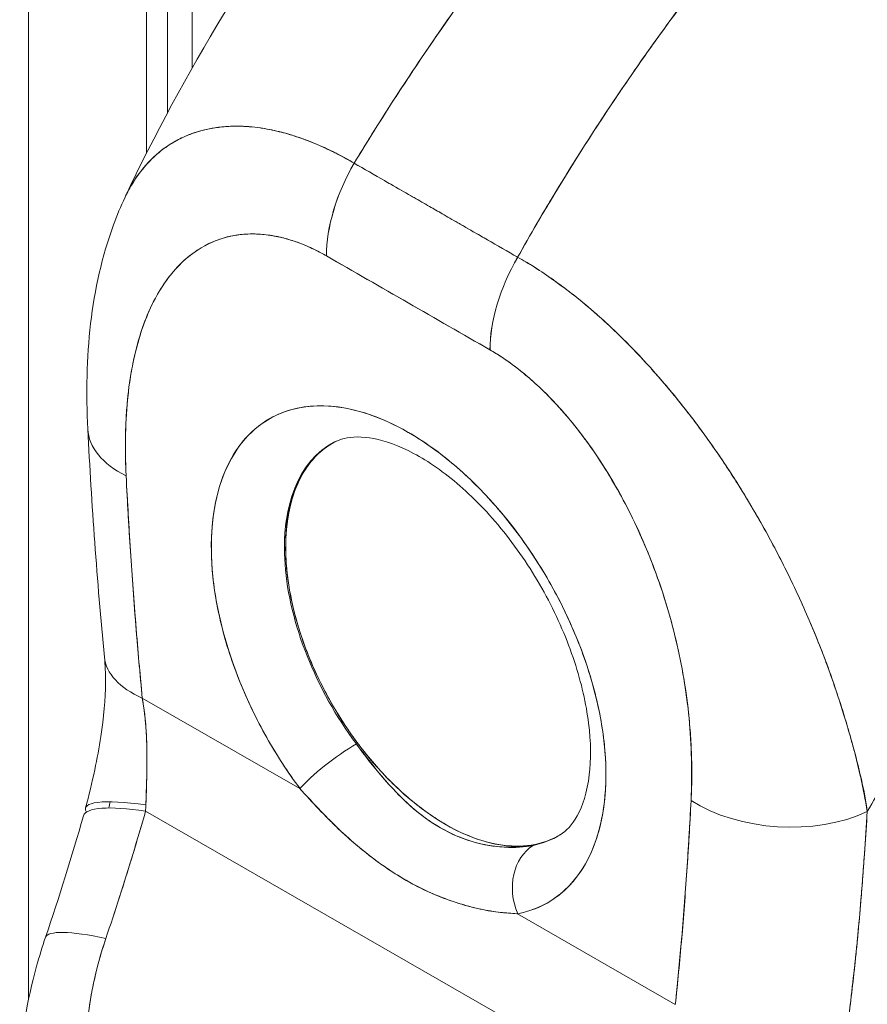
# Model space of a CAD drawing. Header units: inches. Extents: x 14 to 326, y 10 to 205.
# Tile 89 of 107: x 308.68 to 309.7, y 97.77 to 98.95. Entities that reach past the tile are written whole.
import ezdxf

# ---------------------------------------------------------------- set-up
doc = ezdxf.new("R2010")
doc.units = ezdxf.units.IN
doc.header["$LTSCALE"] = 20
doc.header["$MEASUREMENT"] = 0
doc.layers.add('Visible (ANSI)', color=7, linetype='Continuous', lineweight=5)
doc.layers.add('Visible Narrow (ANSI)', color=7, linetype='Continuous', lineweight=5)

msp = doc.modelspace()

# ---------------------------------------------------------------- linework, layer by layer
at = {"layer": 'Visible (ANSI)'}
for p, q in [((308.8605, 115.745), (308.8605, 98.8395)), ((309.084, 98.7787), (309.2799, 98.6662)), ((309.2467, 98.5552), (309.0509, 98.6677)), ((309.302, 98.653), (309.302, 98.653)), ((309.0584, 98.4437), (309.0569, 98.4428)), ((309.0004, 98.318), (309.0019, 98.3188)), ((309.0019, 98.3187), (309.0005, 98.3179)), ((308.8302, 98.1382), (309.0191, 98.0297)), ((309.0191, 98.0297), (308.8302, 98.1382)), ((309.6945, 98.0258), (309.6945, 98.0278)), ((309.6945, 98.0278), (309.6945, 98.0258)), ((308.8342, 98.0027), (309.3957, 97.6801)), ((309.3957, 97.6801), (308.8342, 98.0027)), ((309.2799, 97.8799), (309.4688, 97.7713)), ((309.4688, 97.7713), (309.2799, 97.8799))]:
    msp.add_line(p, q, dxfattribs=at)
for centre, major_axis, ratio, start_param, end_param in [((309.1622, 98.7319), (-0.0785, -0.1365), 0.578742, 4.701637, 5.495287), ((309.1622, 98.7319), (0.0784, 0.1365), 0.578826, 1.560152, 2.353879), ((309.1933, 98.7434), (0.0472, 0.0001), 0.575125, 4.703675, 4.70655), ((309.1933, 98.7173), (-0.0472, -0.0001), 0.575125, 2.321449, 2.322214), ((309.1933, 98.7173), (0.0472, 0.0001), 0.575125, 5.463044, 5.463809), ((309.3072, -45.3214), (-87.8013, 152.4694), 0.578093, 5.500207, 5.501782), ((309.3581, 98.6194), (-0.0784, -0.1365), 0.578826, 4.701744, 5.495472), ((309.3581, 98.6194), (0.0784, 0.1366), 0.57891, 1.559897, 2.353547), ((309.3492, 98.6538), (-0.0472, -0.0001), 0.575125, 0.026464, 0.029562), ((309.3492, 98.6277), (-0.0472, 0), 0.57512, 5.570595, 5.571477), ((309.3492, 98.6277), (0.0472, 0.0001), 0.575125, 2.428988, 2.429869), ((309.3604, 98.6213), (-0.0314, 0.0546), 0.578141, 0.848532, 0.849078), ((309.1493, 98.1829), (-0.1668, 0.2897), 0.578093, 2.94376, 8.058229), ((308.9221, 98.4684), (-0.1573, -0.0081), 0.539473, 6.283182, 7.039945), ((308.9221, 98.4684), (-0.1573, -0.0081), 0.539473, 6.283182, 7.039945), ((309.1923, 98.2077), (-0.1354, 0.2352), 0.578093, 6.259758, 8.058229), ((309.1923, 98.2077), (-0.1354, 0.2351), 0.578093, 6.242201, 7.071791), ((309.1938, 98.2085), (-0.1354, 0.2351), 0.578093, 0.005414, 0.788605), ((309.1938, 98.2085), (-0.1354, 0.2351), 0.578093, 6.27647, 6.283185), ((309.1938, 98.2085), (0.1355, -0.2352), 0.578093, 3.930631, 6.24962), ((308.9415, 98.2023), (-0.1567, -0.0152), 0.503547, 6.283183, 7.0162), ((308.9415, 98.2023), (-0.1567, -0.0152), 0.503547, 0.000005, 0.733017), ((309.0636, 98.0553), (0.0505, 0.0377), 0.165502, 0.977516, 2.515264), ((309.0636, 98.0553), (-0.0505, -0.0377), 0.165504, 4.119109, 5.656853), ((309.6657, 98.0662), (-0.0472, -0.0001), 0.57514, 2.13067, 2.139465), ((309.6657, 98.0662), (0.0472, 0.0001), 0.575124, 5.272246, 5.281041), ((308.9146, 97.9666), (-0.1524, 0.0398), 0.167585, 5.309311, 6.452927), ((308.911, 97.9535), (-0.1513, 0.0437), 0.198441, 5.301082, 6.283181), ((308.6983, 98.0667), (0.046, -0.2157), 0.594543, 1.145762, 1.181475), ((309.599, 98.0796), (-0.1573, 0.0082), 0.608717, 0.816333, 2.289763), ((309.599, 98.0796), (0.1573, -0.0082), 0.608717, 3.957926, 5.431355), ((309.1923, 98.2077), (0.1354, -0.2352), 0.578093, 6.085352, 6.306612), ((309.3245, 97.9055), (-0.0118, 0.0619), 0.800055, 0.303667, 1.841412), ((309.3245, 97.9055), (-0.0118, 0.0619), 0.800055, 0.303667, 1.841412), ((309.5049, 97.817), (-0.0342, 0.0547), 0.55297, 6.054219, 6.054232), ((308.8633, 97.801), (-0.1491, 0.0505), 0.16876, 5.309456, 6.283192), ((308.8633, 97.801), (-0.1491, 0.0505), 0.16876, 5.309456, 6.283192), ((309.4552, 97.7859), (0.0256, -0.0409), 0.55296, 1.762772, 1.762851), ((309.4493, 97.7822), (-0.0206, 0.0329), 0.552959, 4.549655, 4.549774)]:
    msp.add_ellipse(centre, major_axis=major_axis, ratio=ratio, start_param=start_param, end_param=end_param, dxfattribs=at)
for points, knots in [([(309.6404, 99.4569), (309.5956, 99.416), (309.5529, 99.3744), (309.5122, 99.3324), (309.4715, 99.2905), (309.4328, 99.2484), (309.3962, 99.2063), (309.3596, 99.1642), (309.3251, 99.1221), (309.2925, 99.0805), (309.2599, 99.0388), (309.2293, 98.9976), (309.2006, 98.9569), (309.1719, 98.9163), (309.1452, 98.8762), (309.1202, 98.837), (309.1077, 98.8174), (309.0956, 98.7979), (309.084, 98.7787)], [0, 0, 0, 0, 0.181782, 0.181782, 0.181782, 0.363564, 0.363564, 0.363564, 0.545346, 0.545346, 0.545346, 0.727128, 0.727128, 0.727128, 0.90891, 0.90891, 0.90891, 1, 1, 1, 1]), ([(309.084, 98.7787), (309.0999, 98.805), (309.1166, 98.8317), (309.1342, 98.8588), (309.1518, 98.886), (309.1703, 98.9135), (309.1897, 98.9414), (309.2091, 98.9692), (309.2294, 98.9974), (309.2507, 99.0258), (309.2719, 99.0542), (309.294, 99.0828), (309.3171, 99.1116), (309.3402, 99.1403), (309.3643, 99.1693), (309.3893, 99.1982), (309.4143, 99.2272), (309.4402, 99.2562), (309.4672, 99.2851), (309.4941, 99.314), (309.522, 99.3429), (309.5509, 99.3716), (309.5797, 99.4003), (309.6096, 99.4288), (309.6404, 99.4569)], [0, 0, 0, 0, 0.12462, 0.12462, 0.12462, 0.249674, 0.249674, 0.249674, 0.374729, 0.374729, 0.374729, 0.499784, 0.499784, 0.499784, 0.624839, 0.624839, 0.624839, 0.749894, 0.749894, 0.749894, 0.874949, 0.874949, 0.874949, 1, 1, 1, 1]), ([(308.8095, 98.738), (308.88, 98.8879), (308.9685, 99.031), (309.1451, 99.2665), (309.2313, 99.3648), (309.3215, 99.4542)], [0, 0, 0, 0, 1.578239, 1.578239, 2.854351, 2.854351, 2.854351, 2.854351]), ([(309.8193, 99.3542), (309.7891, 99.3257), (309.7598, 99.2968), (309.7315, 99.2678), (309.7033, 99.2388), (309.676, 99.2096), (309.6497, 99.1803), (309.6234, 99.151), (309.5981, 99.1216), (309.5737, 99.0923), (309.5494, 99.0629), (309.526, 99.0336), (309.5036, 99.0044), (309.4813, 98.9753), (309.4598, 98.9462), (309.4393, 98.9174), (309.4189, 98.8886), (309.3993, 98.86), (309.3807, 98.8317), (309.3621, 98.8034), (309.3444, 98.7754), (309.3275, 98.7477), (309.3108, 98.7202), (309.2949, 98.693), (309.2799, 98.6662)], [0, 0, 0, 0, 0.125051, 0.125051, 0.125051, 0.250106, 0.250106, 0.250106, 0.375161, 0.375161, 0.375161, 0.500216, 0.500216, 0.500216, 0.625271, 0.625271, 0.625271, 0.750326, 0.750326, 0.750326, 0.87538, 0.87538, 0.87538, 1, 1, 1, 1]), ([(309.2799, 98.6662), (309.2909, 98.6858), (309.3023, 98.7056), (309.3142, 98.7256), (309.338, 98.7655), (309.3636, 98.8062), (309.3912, 98.8475), (309.4187, 98.8888), (309.4482, 98.9307), (309.4798, 98.9729), (309.5113, 99.0152), (309.5449, 99.0578), (309.5805, 99.1004), (309.6162, 99.1431), (309.6539, 99.1858), (309.6937, 99.2282), (309.7335, 99.2706), (309.7753, 99.3127), (309.8193, 99.3542)], [0, 0, 0, 0, 0.09109, 0.09109, 0.09109, 0.272872, 0.272872, 0.272872, 0.454654, 0.454654, 0.454654, 0.636436, 0.636436, 0.636436, 0.818218, 0.818218, 0.818218, 1, 1, 1, 1]), ([(309.084, 98.7787), (309.0771, 98.7829), (309.0692, 98.7873), (309.0609, 98.7914), (309.0541, 98.7948), (309.0469, 98.7981), (309.0397, 98.8012), (309.0375, 98.8021), (309.0353, 98.803), (309.0331, 98.8039), (309.0228, 98.808), (309.0124, 98.8116), (309.0018, 98.8146), (308.9984, 98.8155), (308.9949, 98.8164), (308.9914, 98.8172), (308.9838, 98.819), (308.9761, 98.8205), (308.9683, 98.8215), (308.9591, 98.8227), (308.9499, 98.8233), (308.9406, 98.8231), (308.9384, 98.8231), (308.9362, 98.823), (308.934, 98.8229), (308.9227, 98.8223), (308.9114, 98.8206), (308.9005, 98.8177), (308.897, 98.8167), (308.8935, 98.8156), (308.89, 98.8143), (308.8829, 98.8118), (308.876, 98.8087), (308.8694, 98.8049), (308.8656, 98.8028), (308.8618, 98.8004), (308.8582, 98.7978), (308.8538, 98.7948), (308.8497, 98.7914), (308.8457, 98.7878), (308.8445, 98.7867), (308.8433, 98.7856), (308.8421, 98.7844), (308.8338, 98.7764), (308.8263, 98.7671), (308.8196, 98.7566), (308.8169, 98.7522), (308.8143, 98.7476), (308.8118, 98.7428), (308.811, 98.7412), (308.8102, 98.7396), (308.8095, 98.738)], [0, 0, 0, 0, 0.060624, 0.060624, 0.060624, 0.1111111, 0.1111111, 0.1111111, 0.1265869, 0.1265869, 0.1265869, 0.1987914, 0.1987914, 0.1987914, 0.2222222, 0.2222222, 0.2222222, 0.273294, 0.273294, 0.273294, 0.3333333, 0.3333333, 0.3333333, 0.3474368, 0.3474368, 0.3474368, 0.4205222, 0.4205222, 0.4205222, 0.4444444, 0.4444444, 0.4444444, 0.4933991, 0.4933991, 0.4933991, 0.5219496, 0.5219496, 0.5219496, 0.5555556, 0.5555556, 0.5555556, 0.5658861, 0.5658861, 0.5658861, 0.6371166, 0.6371166, 0.6371166, 0.6666667, 0.6666667, 0.6666667, 0.6764263, 0.6764263, 0.6764263, 0.6764263]), ([(308.8095, 98.738), (308.8119, 98.743), (308.8144, 98.7479), (308.8172, 98.7525), (308.8231, 98.7627), (308.8299, 98.7717), (308.8373, 98.7796), (308.8376, 98.78), (308.838, 98.7803), (308.8383, 98.7807), (308.8458, 98.7884), (308.8538, 98.7951), (308.8624, 98.8007), (308.8672, 98.8038), (308.8721, 98.8065), (308.8771, 98.809), (308.8812, 98.8109), (308.8854, 98.8127), (308.8897, 98.8143), (308.8987, 98.8175), (308.908, 98.8198), (308.9176, 98.8213), (308.9194, 98.8215), (308.9212, 98.8218), (308.9229, 98.822), (308.9302, 98.8228), (308.9375, 98.8232), (308.9451, 98.8231), (308.9538, 98.823), (308.9627, 98.8223), (308.9717, 98.821), (308.9724, 98.8209), (308.9731, 98.8208), (308.9737, 98.8207), (308.9815, 98.8195), (308.9893, 98.8179), (308.9972, 98.8158), (309.0052, 98.8138), (309.0133, 98.8113), (309.0214, 98.8084), (309.0236, 98.8076), (309.0257, 98.8068), (309.0279, 98.806), (309.0332, 98.8039), (309.0385, 98.8017), (309.0439, 98.7994), (309.0509, 98.7963), (309.0579, 98.7929), (309.0649, 98.7893), (309.0713, 98.786), (309.0777, 98.7825), (309.084, 98.7787)], [0.335909, 0.335909, 0.335909, 0.335909, 0.3688988, 0.3688988, 0.3688988, 0.4411046, 0.4411046, 0.4411046, 0.4444444, 0.4444444, 0.4444444, 0.5160884, 0.5160884, 0.5160884, 0.5555556, 0.5555556, 0.5555556, 0.5876754, 0.5876754, 0.5876754, 0.6544159, 0.6544159, 0.6544159, 0.6666667, 0.6666667, 0.6666667, 0.7161429, 0.7161429, 0.7161429, 0.7734695, 0.7734695, 0.7734695, 0.7777778, 0.7777778, 0.7777778, 0.8266877, 0.8266877, 0.8266877, 0.8758248, 0.8758248, 0.8758248, 0.8888889, 0.8888889, 0.8888889, 0.9207769, 0.9207769, 0.9207769, 0.9621735, 0.9621735, 0.9621735, 0.999975, 0.999975, 0.999975, 0.999975]), ([(309.2799, 98.6662), (309.268, 98.6731), (309.2552, 98.6804), (309.2437, 98.687), (309.2411, 98.6885), (309.2385, 98.69), (309.236, 98.6914), (309.2276, 98.6963), (309.2197, 98.7008), (309.212, 98.7053), (309.2107, 98.706), (309.2094, 98.7068), (309.2081, 98.7075), (309.2018, 98.7111), (309.1956, 98.7147), (309.1896, 98.7182), (309.1871, 98.7196), (309.1846, 98.7211), (309.182, 98.7226), (309.1794, 98.7241), (309.1768, 98.7255), (309.1743, 98.727), (309.1683, 98.7304), (309.1621, 98.734), (309.1558, 98.7376), (309.1545, 98.7383), (309.1532, 98.739), (309.1519, 98.7398), (309.1442, 98.7442), (309.1363, 98.7488), (309.1279, 98.7536), (309.1254, 98.755), (309.1228, 98.7565), (309.1202, 98.758), (309.1087, 98.7646), (309.096, 98.7719), (309.084, 98.7787)], [0, 0, 0, 0, 0.166667, 0.166667, 0.166667, 0.20499, 0.20499, 0.20499, 0.333333, 0.333333, 0.333333, 0.354537, 0.354537, 0.354537, 0.456696, 0.456696, 0.456696, 0.5, 0.5, 0.5, 0.543586, 0.543586, 0.543586, 0.645594, 0.645594, 0.645594, 0.666667, 0.666667, 0.666667, 0.795017, 0.795017, 0.795017, 0.833333, 0.833333, 0.833333, 1, 1, 1, 1]), ([(308.7649, 98.4603), (308.7605, 98.546), (308.7681, 98.6299), (308.7998, 98.7161), (308.8044, 98.7271), (308.8095, 98.738)], [0, 0, 0, 0, 0.923674, 0.923674, 1.061846, 1.061846, 1.061846, 1.061846]), ([(309.0509, 98.6677), (309.0366, 98.676), (309.0223, 98.6823), (309.0081, 98.6867), (308.9938, 98.6912), (308.9796, 98.6937), (308.9656, 98.6941), (308.9516, 98.6944), (308.9378, 98.6926), (308.9246, 98.6883), (308.9114, 98.684), (308.8987, 98.6773), (308.8868, 98.6678), (308.8749, 98.6584), (308.8638, 98.6462), (308.8539, 98.6309), (308.844, 98.6156), (308.8354, 98.5973), (308.8284, 98.5755), (308.8214, 98.5538), (308.816, 98.5287), (308.813, 98.5002), (308.81, 98.4716), (308.8093, 98.4396), (308.8108, 98.4043)], [0, 0, 0, 0, 0.125, 0.125, 0.125, 0.25, 0.25, 0.25, 0.375, 0.375, 0.375, 0.5, 0.5, 0.5, 0.625, 0.625, 0.625, 0.75, 0.75, 0.75, 0.875, 0.875, 0.875, 1, 1, 1, 1]), ([(309.0509, 98.6677), (309.0463, 98.6704), (309.0417, 98.6728), (309.0372, 98.675), (309.0322, 98.6775), (309.0272, 98.6797), (309.0222, 98.6817), (309.0167, 98.6839), (309.0113, 98.6858), (309.0059, 98.6874), (308.9999, 98.6892), (308.994, 98.6906), (308.9882, 98.6916), (308.9818, 98.6928), (308.9755, 98.6936), (308.9694, 98.6939), (308.9626, 98.6942), (308.9559, 98.6941), (308.9494, 98.6934), (308.947, 98.6932), (308.9445, 98.6929), (308.9421, 98.6925), (308.9375, 98.6918), (308.933, 98.6908), (308.9286, 98.6895), (308.9211, 98.6874), (308.9139, 98.6845), (308.9071, 98.681), (308.8995, 98.6771), (308.8923, 98.6723), (308.8855, 98.6668), (308.8781, 98.6608), (308.8713, 98.6539), (308.865, 98.6461), (308.8639, 98.6448), (308.8628, 98.6434), (308.8617, 98.642), (308.8566, 98.6353), (308.8519, 98.6281), (308.8476, 98.6205), (308.8428, 98.6119), (308.8385, 98.6028), (308.8347, 98.5932), (308.8312, 98.5844), (308.8281, 98.5753), (308.8254, 98.5658), (308.8229, 98.5571), (308.8208, 98.5482), (308.8189, 98.539), (308.8189, 98.5389), (308.8189, 98.5388), (308.8189, 98.5387), (308.8172, 98.5304), (308.8158, 98.5219), (308.8146, 98.5132), (308.8135, 98.5051), (308.8126, 98.4969), (308.8119, 98.4886), (308.8112, 98.4809), (308.8107, 98.4732), (308.8104, 98.4653), (308.8101, 98.4581), (308.8099, 98.4508), (308.8099, 98.4434), (308.8098, 98.4367), (308.8099, 98.4299), (308.8101, 98.423), (308.8102, 98.4168), (308.8105, 98.4105), (308.8108, 98.4043)], [0, 0, 0, 0, 0.029834, 0.029834, 0.029834, 0.0628, 0.0628, 0.0628, 0.098961, 0.098961, 0.098961, 0.138922, 0.138922, 0.138922, 0.182924, 0.182924, 0.182924, 0.2315, 0.2315, 0.2315, 0.25, 0.25, 0.25, 0.285426, 0.285426, 0.285426, 0.34571, 0.34571, 0.34571, 0.413032, 0.413032, 0.413032, 0.486895, 0.486895, 0.486895, 0.5, 0.5, 0.5, 0.561624, 0.561624, 0.561624, 0.630381, 0.630381, 0.630381, 0.692757, 0.692757, 0.692757, 0.749381, 0.749381, 0.749381, 0.75, 0.75, 0.75, 0.800969, 0.800969, 0.800969, 0.848199, 0.848199, 0.848199, 0.891486, 0.891486, 0.891486, 0.931106, 0.931106, 0.931106, 0.967268, 0.967268, 0.967268, 1, 1, 1, 1]), ([(309.6988, 98.0021), (309.6972, 98.0144), (309.6948, 98.0274), (309.6917, 98.041), (309.6885, 98.0551), (309.6847, 98.07), (309.6802, 98.0858), (309.6801, 98.0861), (309.68, 98.0865), (309.6799, 98.0868), (309.6754, 98.1029), (309.6703, 98.1198), (309.6647, 98.1372), (309.6619, 98.1456), (309.659, 98.1542), (309.656, 98.1627), (309.6531, 98.171), (309.6501, 98.1793), (309.647, 98.1875), (309.6462, 98.1896), (309.6454, 98.1917), (309.6446, 98.1938), (309.6368, 98.214), (309.6285, 98.2339), (309.6196, 98.2534), (309.6144, 98.2648), (309.6091, 98.2761), (309.6036, 98.2872), (309.5991, 98.2963), (309.5945, 98.3053), (309.5899, 98.3142), (309.5791, 98.3347), (309.5678, 98.3548), (309.5561, 98.3743), (309.5548, 98.3765), (309.5534, 98.3787), (309.5521, 98.381), (309.5462, 98.3907), (309.5401, 98.4002), (309.534, 98.4096), (309.5291, 98.4171), (309.5242, 98.4244), (309.5192, 98.4317), (309.5112, 98.4434), (309.503, 98.4547), (309.4948, 98.4658), (309.49, 98.4722), (309.4852, 98.4785), (309.4803, 98.4846), (309.4672, 98.5014), (309.4539, 98.5172), (309.4408, 98.5318), (309.4388, 98.5341), (309.4368, 98.5363), (309.4348, 98.5385), (309.4237, 98.5506), (309.4128, 98.5619), (309.4021, 98.5723), (309.3938, 98.5804), (309.3856, 98.588), (309.3777, 98.5951), (309.3735, 98.5988), (309.3695, 98.6023), (309.3655, 98.6057), (309.3541, 98.6154), (309.343, 98.6241), (309.3322, 98.6321), (309.3301, 98.6337), (309.3279, 98.6353), (309.3257, 98.6369), (309.3181, 98.6423), (309.3106, 98.6475), (309.3034, 98.6521), (309.295, 98.6576), (309.287, 98.6623), (309.2799, 98.6662)], [0, 0, 0, 0, 0.053972, 0.053972, 0.053972, 0.109887, 0.109887, 0.109887, 0.111111, 0.111111, 0.111111, 0.16784, 0.16784, 0.16784, 0.195541, 0.195541, 0.195541, 0.222222, 0.222222, 0.222222, 0.229068, 0.229068, 0.229068, 0.294927, 0.294927, 0.294927, 0.333333, 0.333333, 0.333333, 0.364421, 0.364421, 0.364421, 0.436204, 0.436204, 0.436204, 0.444444, 0.444444, 0.444444, 0.480497, 0.480497, 0.480497, 0.509227, 0.509227, 0.509227, 0.555556, 0.555556, 0.555556, 0.582389, 0.582389, 0.582389, 0.655375, 0.655375, 0.655375, 0.666667, 0.666667, 0.666667, 0.729054, 0.729054, 0.729054, 0.777778, 0.777778, 0.777778, 0.802917, 0.802917, 0.802917, 0.874492, 0.874492, 0.874492, 0.888889, 0.888889, 0.888889, 0.939873, 0.939873, 0.939873, 1, 1, 1, 1]), ([(309.2799, 98.6662), (309.2866, 98.6625), (309.2934, 98.6584), (309.3002, 98.6541), (309.3078, 98.6493), (309.3153, 98.6442), (309.3229, 98.6388), (309.3279, 98.6354), (309.3328, 98.6317), (309.3377, 98.628), (309.3411, 98.6254), (309.3445, 98.6228), (309.3479, 98.6202), (309.357, 98.613), (309.3661, 98.6054), (309.3751, 98.5973), (309.3821, 98.5912), (309.3891, 98.5848), (309.3961, 98.5781), (309.3989, 98.5754), (309.4018, 98.5726), (309.4047, 98.5698), (309.4153, 98.5593), (309.4259, 98.5483), (309.4364, 98.5367), (309.4422, 98.5304), (309.4479, 98.5238), (309.4537, 98.5171), (309.4592, 98.5107), (309.4647, 98.5042), (309.4701, 98.4975), (309.482, 98.4828), (309.4938, 98.4674), (309.5053, 98.4515), (309.5067, 98.4496), (309.508, 98.4477), (309.5094, 98.4458), (309.5203, 98.4304), (309.5311, 98.4144), (309.5415, 98.3979), (309.5483, 98.3873), (309.5549, 98.3764), (309.5614, 98.3654), (309.5667, 98.3563), (309.572, 98.3472), (309.5771, 98.3379), (309.5876, 98.3189), (309.5977, 98.2993), (309.6073, 98.2795), (309.6076, 98.2788), (309.6079, 98.2782), (309.6082, 98.2776), (309.6162, 98.261), (309.6238, 98.2442), (309.631, 98.2272), (309.637, 98.2132), (309.6426, 98.1992), (309.648, 98.185), (309.6485, 98.1837), (309.649, 98.1823), (309.6495, 98.181), (309.6545, 98.1675), (309.6593, 98.1539), (309.6637, 98.1405), (309.6676, 98.1286), (309.6713, 98.1168), (309.6747, 98.1052), (309.6761, 98.1005), (309.6774, 98.0959), (309.6787, 98.0913), (309.6803, 98.0856), (309.6818, 98.0799), (309.6833, 98.0742), (309.6857, 98.0651), (309.6879, 98.0561), (309.6899, 98.0471), (309.6918, 98.0391), (309.6935, 98.0311), (309.695, 98.0232), (309.6964, 98.0161), (309.6977, 98.0091), (309.6988, 98.0021)], [0, 0, 0, 0, 0.039552, 0.039552, 0.039552, 0.082978, 0.082978, 0.082978, 0.111111, 0.111111, 0.111111, 0.130351, 0.130351, 0.130351, 0.182269, 0.182269, 0.182269, 0.222222, 0.222222, 0.222222, 0.238631, 0.238631, 0.238631, 0.299677, 0.299677, 0.299677, 0.333333, 0.333333, 0.333333, 0.365563, 0.365563, 0.365563, 0.436149, 0.436149, 0.436149, 0.444444, 0.444444, 0.444444, 0.511902, 0.511902, 0.511902, 0.555556, 0.555556, 0.555556, 0.591194, 0.591194, 0.591194, 0.664363, 0.664363, 0.664363, 0.666667, 0.666667, 0.666667, 0.727664, 0.727664, 0.727664, 0.777778, 0.777778, 0.777778, 0.782558, 0.782558, 0.782558, 0.830295, 0.830295, 0.830295, 0.872238, 0.872238, 0.872238, 0.888889, 0.888889, 0.888889, 0.909568, 0.909568, 0.909568, 0.942962, 0.942962, 0.942962, 0.972975, 0.972975, 0.972975, 1, 1, 1, 1]), ([(310.2204, 98.6604), (310.1937, 98.6355), (310.1677, 98.6103), (310.1427, 98.585), (310.1138, 98.5558), (310.0861, 98.5264), (310.0595, 98.4971), (310.0329, 98.4678), (310.0075, 98.4386), (309.9832, 98.4095), (309.959, 98.3804), (309.9358, 98.3515), (309.9138, 98.323), (309.8917, 98.2944), (309.8708, 98.2661), (309.8509, 98.2383), (309.831, 98.2105), (309.8121, 98.1831), (309.7943, 98.1563), (309.7764, 98.1294), (309.7596, 98.1031), (309.7437, 98.0774), (309.7278, 98.0517), (309.7129, 98.0266), (309.6988, 98.0021)], [0, 0, 0, 0, 0.110185, 0.110185, 0.110185, 0.237301, 0.237301, 0.237301, 0.364418, 0.364418, 0.364418, 0.491534, 0.491534, 0.491534, 0.618651, 0.618651, 0.618651, 0.745767, 0.745767, 0.745767, 0.872884, 0.872884, 0.872884, 1, 1, 1, 1]), ([(309.4877, 98.0154), (309.4891, 98.0492), (309.4883, 98.082), (309.4853, 98.114), (309.4822, 98.1461), (309.4767, 98.1774), (309.4697, 98.2072), (309.4626, 98.237), (309.4539, 98.2653), (309.444, 98.292), (309.4341, 98.3186), (309.423, 98.3436), (309.411, 98.3667), (309.3991, 98.3899), (309.3863, 98.4112), (309.3731, 98.4307), (309.3598, 98.4502), (309.3461, 98.4678), (309.332, 98.4836), (309.318, 98.4993), (309.3037, 98.5132), (309.2895, 98.5251), (309.2752, 98.5371), (309.261, 98.5471), (309.2467, 98.5552)], [0, 0, 0, 0, 0.125, 0.125, 0.125, 0.25, 0.25, 0.25, 0.375, 0.375, 0.375, 0.5, 0.5, 0.5, 0.625, 0.625, 0.625, 0.75, 0.75, 0.75, 0.875, 0.875, 0.875, 1, 1, 1, 1]), ([(309.4877, 98.0154), (309.488, 98.0217), (309.4882, 98.028), (309.4884, 98.0344), (309.4885, 98.0415), (309.4886, 98.0486), (309.4885, 98.0557), (309.4884, 98.0636), (309.4882, 98.0715), (309.4878, 98.0795), (309.4874, 98.0884), (309.4868, 98.0973), (309.486, 98.1063), (309.4851, 98.1163), (309.484, 98.1264), (309.4827, 98.1365), (309.4817, 98.1441), (309.4805, 98.1517), (309.4793, 98.1593), (309.4787, 98.1631), (309.478, 98.1669), (309.4773, 98.1707), (309.475, 98.1835), (309.4723, 98.1963), (309.4692, 98.2093), (309.4658, 98.2236), (309.4618, 98.2379), (309.4574, 98.2523), (309.4526, 98.2682), (309.4471, 98.2841), (309.441, 98.2998), (309.4394, 98.3039), (309.4378, 98.3079), (309.4362, 98.312), (309.4312, 98.3241), (309.4259, 98.3362), (309.4202, 98.3481), (309.4134, 98.3625), (309.4059, 98.3768), (309.398, 98.3907), (309.391, 98.403), (309.3835, 98.4152), (309.3757, 98.4269), (309.3692, 98.4366), (309.3625, 98.446), (309.3555, 98.455), (309.3549, 98.4559), (309.3543, 98.4567), (309.3536, 98.4575), (309.3468, 98.4663), (309.3397, 98.4749), (309.3325, 98.483), (309.326, 98.4903), (309.3194, 98.4974), (309.3126, 98.5041), (309.3065, 98.5101), (309.3002, 98.5159), (309.2939, 98.5213), (309.2883, 98.5262), (309.2825, 98.5309), (309.2768, 98.5352), (309.2715, 98.5392), (309.2663, 98.5429), (309.261, 98.5464), (309.2563, 98.5496), (309.2515, 98.5525), (309.2467, 98.5552)], [0, 0, 0, 0, 0.034588, 0.034588, 0.034588, 0.072613, 0.072613, 0.072613, 0.11445, 0.11445, 0.11445, 0.16066, 0.16066, 0.16066, 0.2119, 0.2119, 0.2119, 0.25, 0.25, 0.25, 0.268909, 0.268909, 0.268909, 0.332309, 0.332309, 0.332309, 0.40259, 0.40259, 0.40259, 0.480099, 0.480099, 0.480099, 0.5, 0.5, 0.5, 0.559815, 0.559815, 0.559815, 0.632197, 0.632197, 0.632197, 0.696757, 0.696757, 0.696757, 0.75, 0.75, 0.75, 0.754844, 0.754844, 0.754844, 0.806927, 0.806927, 0.806927, 0.853712, 0.853712, 0.853712, 0.896031, 0.896031, 0.896031, 0.93419, 0.93419, 0.93419, 0.968796, 0.968796, 0.968796, 1, 1, 1, 1]), ([(309.0191, 98.0297), (309.0045, 98.0492), (308.9912, 98.0696), (308.9792, 98.091), (308.9671, 98.1124), (308.9563, 98.1349), (308.9471, 98.1575), (308.938, 98.1802), (308.9306, 98.2029), (308.925, 98.2254), (308.9195, 98.2478), (308.9158, 98.2699), (308.914, 98.2911), (308.9123, 98.3122), (308.9125, 98.3325), (308.9146, 98.3514), (308.9168, 98.3703), (308.9209, 98.3878), (308.9268, 98.4035), (308.9327, 98.4191), (308.9405, 98.433), (308.9499, 98.4446), (308.9594, 98.4563), (308.9705, 98.4658), (308.9829, 98.4729), (308.9954, 98.48), (309.0092, 98.4847), (309.0241, 98.4868), (309.039, 98.489), (309.0549, 98.4886), (309.0715, 98.4858), (309.088, 98.4829), (309.1052, 98.4775), (309.1227, 98.4698), (309.1401, 98.462), (309.1577, 98.4519), (309.1752, 98.4396), (309.1926, 98.4274), (309.2098, 98.413), (309.2264, 98.3968), (309.243, 98.3806), (309.2589, 98.3627), (309.2738, 98.3434), (309.2887, 98.3242), (309.3026, 98.3036), (309.3151, 98.2821), (309.3276, 98.2607), (309.3387, 98.2385), (309.3482, 98.2159), (309.3577, 98.1934), (309.3655, 98.1706), (309.3715, 98.1481), (309.3775, 98.1256), (309.3816, 98.1034), (309.3838, 98.082), (309.386, 98.0606), (309.3862, 98.0401), (309.3845, 98.0209), (309.3828, 98.0017), (309.3792, 97.9838), (309.3737, 97.9677), (309.3682, 97.9517), (309.3608, 97.9374), (309.3517, 97.9252), (309.3426, 97.913), (309.3318, 97.903), (309.3198, 97.8954), (309.3078, 97.8878), (309.2945, 97.8826), (309.2799, 97.8799)], [0, 0, 0, 0, 0.043478, 0.043478, 0.043478, 0.086957, 0.086957, 0.086957, 0.130435, 0.130435, 0.130435, 0.173913, 0.173913, 0.173913, 0.217391, 0.217391, 0.217391, 0.26087, 0.26087, 0.26087, 0.304348, 0.304348, 0.304348, 0.347826, 0.347826, 0.347826, 0.391304, 0.391304, 0.391304, 0.434783, 0.434783, 0.434783, 0.478261, 0.478261, 0.478261, 0.521739, 0.521739, 0.521739, 0.565217, 0.565217, 0.565217, 0.608696, 0.608696, 0.608696, 0.652174, 0.652174, 0.652174, 0.695652, 0.695652, 0.695652, 0.73913, 0.73913, 0.73913, 0.782609, 0.782609, 0.782609, 0.826087, 0.826087, 0.826087, 0.869565, 0.869565, 0.869565, 0.913043, 0.913043, 0.913043, 0.956522, 0.956522, 0.956522, 1, 1, 1, 1]), ([(309.002, 98.3187), (309.0019, 98.3353), (309.0035, 98.3507), (309.0066, 98.3649), (309.0098, 98.3792), (309.0145, 98.3924), (309.0207, 98.4038), (309.0269, 98.4153), (309.0346, 98.4251), (309.0435, 98.4329), (309.0479, 98.4368), (309.0527, 98.4403), (309.0577, 98.4432)], [0, 0, 0, 0, 0.0714286, 0.0714286, 0.0714286, 0.1428571, 0.1428571, 0.1428571, 0.2142857, 0.2142857, 0.2142857, 0.2496568, 0.2496568, 0.2496568, 0.2496568]), ([(309.3309, 97.9744), (309.3383, 97.9791), (309.345, 97.9859), (309.3577, 98.0086), (309.3632, 98.0252), (309.3679, 98.0641), (309.3678, 98.0852), (309.362, 98.1313), (309.3563, 98.1564), (309.3393, 98.208), (309.3279, 98.2346), (309.3003, 98.2859), (309.2841, 98.3107), (309.249, 98.3555), (309.23, 98.3755), (309.192, 98.4086), (309.173, 98.4218), (309.1377, 98.4405), (309.1214, 98.4463), (309.093, 98.4517), (309.0813, 98.4513), (309.0677, 98.448), (309.0638, 98.4465), (309.0601, 98.4446)], [5.51928, 5.51928, 5.51928, 5.51928, 5.828754, 5.828754, 6.155302, 6.155302, 6.436816, 6.436816, 6.72261, 6.72261, 7.015013, 7.015013, 7.310439, 7.310439, 7.604375, 7.604375, 7.892545, 7.892545, 8.174189, 8.174189, 8.468178, 8.468178, 8.614019, 8.614019, 8.614019, 8.614019]), ([(308.8108, 98.4043), (308.8123, 98.3737), (308.8141, 98.3435), (308.816, 98.3137), (308.818, 98.2838), (308.8201, 98.2542), (308.8225, 98.225), (308.8248, 98.1957), (308.8274, 98.1668), (308.8302, 98.1382)], [0, 0, 0, 0, 0.333333, 0.333333, 0.333333, 0.666667, 0.666667, 0.666667, 1, 1, 1, 1]), ([(308.8108, 98.4043), (308.8124, 98.3725), (308.8143, 98.3406), (308.8164, 98.3086), (308.8184, 98.2776), (308.8207, 98.2466), (308.8233, 98.2154), (308.8254, 98.1898), (308.8277, 98.164), (308.8302, 98.1382)], [0, 0, 0, 0, 0.361662, 0.361662, 0.361662, 0.711598, 0.711598, 0.711598, 1, 1, 1, 1]), ([(309.3284, 97.973), (309.3238, 97.9704), (309.3189, 97.9682), (309.3137, 97.9664), (309.3025, 97.9624), (309.2903, 97.9605), (309.2774, 97.9608), (309.2644, 97.961), (309.2508, 97.9633), (309.2368, 97.9676), (309.2228, 97.972), (309.2084, 97.9783), (309.194, 97.9866), (309.1796, 97.9949), (309.1653, 98.005), (309.1513, 98.0168), (309.1372, 98.0285), (309.1236, 98.0419), (309.1106, 98.0565), (309.0977, 98.0712), (309.0854, 98.0872), (309.0742, 98.104), (309.063, 98.1208), (309.0527, 98.1385), (309.0438, 98.1567), (309.0348, 98.1748), (309.0271, 98.1934), (309.0209, 98.212), (309.0147, 98.2306), (309.0099, 98.2493), (309.0067, 98.2672), (309.0036, 98.285), (309.002, 98.3021), (309.002, 98.3187)], [0.2530978, 0.2530978, 0.2530978, 0.2530978, 0.2857143, 0.2857143, 0.2857143, 0.3571429, 0.3571429, 0.3571429, 0.4285714, 0.4285714, 0.4285714, 0.5, 0.5, 0.5, 0.5714286, 0.5714286, 0.5714286, 0.6428571, 0.6428571, 0.6428571, 0.7142857, 0.7142857, 0.7142857, 0.7857143, 0.7857143, 0.7857143, 0.8571429, 0.8571429, 0.8571429, 0.9285714, 0.9285714, 0.9285714, 1, 1, 1, 1]), ([(308.7622, 98.0065), (308.7662, 98.0215), (308.7699, 98.0369), (308.776, 98.0656), (308.7785, 98.079), (308.7839, 98.1147), (308.7859, 98.1371), (308.7861, 98.1678), (308.7857, 98.178), (308.7848, 98.1871)], [0, 0, 0, 0, 0.1503036, 0.1503036, 0.2798334, 0.2798334, 0.4990044, 0.4990044, 0.6200223, 0.6200223, 0.6200223, 0.6200223]), ([(308.8302, 98.1382), (308.8306, 98.1357), (308.831, 98.1333), (308.8314, 98.1307), (308.8324, 98.1245), (308.8332, 98.118), (308.8338, 98.1113), (308.8344, 98.1055), (308.8348, 98.0995), (308.8351, 98.0934), (308.8354, 98.0881), (308.8356, 98.0827), (308.8357, 98.0772), (308.8357, 98.0724), (308.8358, 98.0676), (308.8358, 98.0627), (308.8358, 98.0584), (308.8357, 98.0541), (308.8356, 98.0498), (308.8356, 98.0459), (308.8355, 98.0421), (308.8354, 98.0382), (308.8353, 98.0347), (308.8351, 98.0312), (308.835, 98.0277), (308.8349, 98.0245), (308.8348, 98.0213), (308.8347, 98.0181), (308.8346, 98.0154), (308.8345, 98.0128), (308.8345, 98.0101)], [0, 0, 0, 0, 0.063513, 0.063513, 0.063513, 0.222312, 0.222312, 0.222312, 0.363, 0.363, 0.363, 0.4873, 0.4873, 0.4873, 0.597282, 0.597282, 0.597282, 0.695064, 0.695064, 0.695064, 0.782876, 0.782876, 0.782876, 0.863021, 0.863021, 0.863021, 0.937815, 0.937815, 0.937815, 1, 1, 1, 1]), ([(308.8302, 98.1382), (308.8324, 98.1259), (308.8339, 98.1126), (308.8348, 98.0986), (308.8357, 98.0845), (308.8359, 98.0698), (308.8357, 98.0549), (308.8355, 98.0401), (308.8351, 98.025), (308.8345, 98.0101)], [0, 0, 0, 0, 0.333333, 0.333333, 0.333333, 0.666667, 0.666667, 0.666667, 1, 1, 1, 1]), ([(309.0866, 98.0833), (309.0964, 98.0696), (309.1069, 98.0564), (309.1177, 98.0437), (309.1286, 98.0311), (309.1401, 98.019), (309.1517, 98.0087), (309.1634, 97.9984), (309.1753, 97.9897), (309.1875, 97.9827), (309.1998, 97.9757), (309.2124, 97.9702), (309.2255, 97.9663), (309.2386, 97.9624), (309.2521, 97.9602), (309.2644, 97.9595), (309.2767, 97.9588), (309.2879, 97.9595), (309.2982, 97.9616)], [0, 0, 0, 0, 0.1666667, 0.1666667, 0.1666667, 0.3333333, 0.3333333, 0.3333333, 0.5, 0.5, 0.5, 0.6666667, 0.6666667, 0.6666667, 0.8333333, 0.8333333, 0.8333333, 0.9988188, 0.9988188, 0.9988188, 0.9988188]), ([(309.0867, 98.0833), (309.0884, 98.081), (309.0901, 98.0788), (309.0918, 98.0765), (309.0984, 98.0678), (309.105, 98.0592), (309.1117, 98.0511), (309.1191, 98.0421), (309.1266, 98.0335), (309.1343, 98.0255), (309.1423, 98.0172), (309.1504, 98.0095), (309.1588, 98.0026), (309.1654, 97.9973), (309.172, 97.9923), (309.1788, 97.9879), (309.1808, 97.9866), (309.1828, 97.9854), (309.1848, 97.9842), (309.1857, 97.9836), (309.1866, 97.9831), (309.1875, 97.9826), (309.1953, 97.9781), (309.2033, 97.9742), (309.2114, 97.9711), (309.22, 97.9677), (309.2288, 97.9651), (309.2374, 97.9632), (309.2454, 97.9614), (309.2534, 97.9603), (309.2612, 97.9598), (309.2682, 97.9593), (309.275, 97.9592), (309.2815, 97.9597), (309.285, 97.9599), (309.2884, 97.9602), (309.2917, 97.9606), (309.2937, 97.9609), (309.2957, 97.9612), (309.2976, 97.9616), (309.2979, 97.9616), (309.2981, 97.9617), (309.2984, 97.9617)], [0, 0, 0, 0, 0.026731, 0.026731, 0.026731, 0.131047, 0.131047, 0.131047, 0.24653, 0.24653, 0.24653, 0.366857, 0.366857, 0.366857, 0.460404, 0.460404, 0.460404, 0.48757, 0.48757, 0.48757, 0.5, 0.5, 0.5, 0.605726, 0.605726, 0.605726, 0.718306, 0.718306, 0.718306, 0.822579, 0.822579, 0.822579, 0.916011, 0.916011, 0.916011, 0.965684, 0.965684, 0.965684, 0.996073, 0.996073, 0.996073, 1, 1, 1, 1]), ([(309.2799, 97.8799), (309.2656, 97.88), (309.2495, 97.882), (309.2316, 97.8862), (309.2138, 97.8903), (309.1943, 97.8967), (309.1749, 97.9053), (309.1556, 97.9139), (309.1365, 97.9249), (309.118, 97.9379), (309.0995, 97.951), (309.0815, 97.9662), (309.065, 97.9817), (309.0486, 97.9973), (309.0336, 98.0132), (309.0191, 98.0297)], [0, 0, 0, 0, 0.2, 0.2, 0.2, 0.4, 0.4, 0.4, 0.6, 0.6, 0.6, 0.8, 0.8, 0.8, 1, 1, 1, 1]), ([(309.2799, 97.8799), (309.2796, 97.8799), (309.2793, 97.8799), (309.279, 97.8799), (309.2728, 97.8802), (309.2662, 97.8807), (309.2593, 97.8815), (309.2516, 97.8824), (309.2434, 97.8837), (309.2349, 97.8855), (309.2338, 97.8857), (309.2327, 97.8859), (309.2316, 97.8862), (309.2235, 97.888), (309.215, 97.8903), (309.2064, 97.8931), (309.1961, 97.8964), (309.1856, 97.9005), (309.1751, 97.9052), (309.175, 97.9053), (309.1749, 97.9053), (309.1747, 97.9054), (309.1639, 97.9103), (309.1531, 97.9158), (309.1425, 97.9221), (309.1342, 97.927), (309.1261, 97.9323), (309.1179, 97.938), (309.1153, 97.9398), (309.1127, 97.9417), (309.1101, 97.9436), (309.0995, 97.9515), (309.089, 97.96), (309.079, 97.9689), (309.0743, 97.9731), (309.0696, 97.9774), (309.0651, 97.9817), (309.0601, 97.9865), (309.0552, 97.9913), (309.0504, 97.9962), (309.0418, 98.005), (309.0335, 98.0139), (309.0254, 98.0227), (309.0233, 98.025), (309.0212, 98.0274), (309.0191, 98.0297)], [0, 0, 0, 0, 0.004325, 0.004325, 0.004325, 0.090849, 0.090849, 0.090849, 0.187661, 0.187661, 0.187661, 0.2, 0.2, 0.2, 0.290523, 0.290523, 0.290523, 0.398627, 0.398627, 0.398627, 0.4, 0.4, 0.4, 0.512246, 0.512246, 0.512246, 0.6, 0.6, 0.6, 0.628359, 0.628359, 0.628359, 0.744718, 0.744718, 0.744718, 0.8, 0.8, 0.8, 0.860782, 0.860782, 0.860782, 0.970989, 0.970989, 0.970989, 1, 1, 1, 1]), ([(309.4688, 97.7713), (309.4716, 97.7968), (309.4741, 97.8228), (309.4764, 97.8494), (309.4787, 97.876), (309.4807, 97.9031), (309.4826, 97.9308), (309.4845, 97.9585), (309.4862, 97.9867), (309.4877, 98.0154)], [0, 0, 0, 0, 0.333333, 0.333333, 0.333333, 0.666667, 0.666667, 0.666667, 1, 1, 1, 1]), ([(309.4688, 97.7713), (309.4713, 97.7943), (309.4735, 97.8175), (309.4756, 97.8408), (309.4781, 97.869), (309.4803, 97.8975), (309.4823, 97.9261), (309.4843, 97.9557), (309.4861, 97.9855), (309.4877, 98.0154)], [0, 0, 0, 0, 0.288491, 0.288491, 0.288491, 0.638459, 0.638459, 0.638459, 1, 1, 1, 1]), ([(308.8342, 98.0027), (308.8301, 97.9886), (308.826, 97.9746), (308.8218, 97.9607), (308.8208, 97.9573), (308.8198, 97.954), (308.8188, 97.9507), (308.8142, 97.9357), (308.8096, 97.9209), (308.805, 97.9063), (308.8043, 97.9042), (308.8036, 97.902), (308.8029, 97.8999), (308.7975, 97.8831), (308.7921, 97.8666), (308.7865, 97.8503)], [0, 0, 0, 0, 0.268639, 0.268639, 0.268639, 0.333333, 0.333333, 0.333333, 0.623788, 0.623788, 0.623788, 0.666667, 0.666667, 0.666667, 1, 1, 1, 1]), ([(308.8342, 98.0027), (308.8291, 97.9851), (308.824, 97.9678), (308.8188, 97.9506), (308.8136, 97.9335), (308.8083, 97.9166), (308.8029, 97.8998), (308.7975, 97.8831), (308.7921, 97.8666), (308.7865, 97.8503)], [0, 0, 0, 0, 0.333333, 0.333333, 0.333333, 0.666667, 0.666667, 0.666667, 1, 1, 1, 1]), ([(309.6758, 97.7494), (309.6761, 97.752), (309.6764, 97.7545), (309.6767, 97.7571), (309.6773, 97.7616), (309.6778, 97.7662), (309.6783, 97.7707), (309.68, 97.785), (309.6817, 97.7992), (309.6833, 97.8134), (309.684, 97.8196), (309.6846, 97.8257), (309.6853, 97.8318), (309.6854, 97.8335), (309.6856, 97.8352), (309.6858, 97.8369), (309.6865, 97.8437), (309.6872, 97.8505), (309.6878, 97.8573), (309.6892, 97.8725), (309.6905, 97.8877), (309.6917, 97.9026), (309.6921, 97.9076), (309.6925, 97.9126), (309.6929, 97.9175), (309.693, 97.9189), (309.6931, 97.9202), (309.6932, 97.9215), (309.694, 97.9313), (309.6947, 97.9411), (309.6954, 97.9507), (309.6967, 97.9682), (309.6979, 97.9854), (309.6988, 98.0021)], [0, 0, 0, 0, 0.029161, 0.029161, 0.029161, 0.080621, 0.080621, 0.080621, 0.243196, 0.243196, 0.243196, 0.313778, 0.313778, 0.313778, 0.333333, 0.333333, 0.333333, 0.41251, 0.41251, 0.41251, 0.591045, 0.591045, 0.591045, 0.650584, 0.650584, 0.650584, 0.666667, 0.666667, 0.666667, 0.784923, 0.784923, 0.784923, 1, 1, 1, 1]), ([(309.6988, 98.0021), (309.697, 97.9723), (309.695, 97.9431), (309.6927, 97.9145), (309.6926, 97.913), (309.6925, 97.9116), (309.6923, 97.9101), (309.6902, 97.883), (309.6878, 97.8564), (309.6851, 97.8302), (309.6848, 97.8274), (309.6845, 97.8246), (309.6842, 97.8217), (309.6817, 97.7972), (309.6789, 97.7731), (309.6758, 97.7494)], [0, 0, 0, 0, 0.333333, 0.333333, 0.333333, 0.350215, 0.350215, 0.350215, 0.666667, 0.666667, 0.666667, 0.701162, 0.701162, 0.701162, 1, 1, 1, 1]), ([(308.6833, 97.69), (308.6843, 97.7326), (308.692, 97.7753), (308.7067, 97.8285), (308.7103, 97.8401), (308.7142, 97.8516)], [0, 0, 0, 0, 0.4156798, 0.4156798, 0.5322905, 0.5322905, 0.5322905, 0.5322905]), ([(308.7865, 97.8503), (308.7817, 97.8357), (308.7777, 97.8218), (308.7744, 97.8085), (308.7712, 97.7952), (308.7688, 97.7825), (308.767, 97.7705), (308.7653, 97.7585), (308.7642, 97.7471), (308.7639, 97.7364), (308.7636, 97.7257), (308.7641, 97.7158), (308.7654, 97.7066), (308.7666, 97.6975), (308.7687, 97.6892), (308.7716, 97.682), (308.7744, 97.6747), (308.7781, 97.6685), (308.7822, 97.6635), (308.7863, 97.6585), (308.7908, 97.6546), (308.7959, 97.6518)], [0, 0, 0, 0, 0.142857, 0.142857, 0.142857, 0.285714, 0.285714, 0.285714, 0.428571, 0.428571, 0.428571, 0.571429, 0.571429, 0.571429, 0.714286, 0.714286, 0.714286, 0.857143, 0.857143, 0.857143, 1, 1, 1, 1]), ([(308.7865, 97.8503), (308.7842, 97.8433), (308.7819, 97.8361), (308.7799, 97.8289), (308.7775, 97.8208), (308.7754, 97.8125), (308.7735, 97.8043), (308.7716, 97.7961), (308.7699, 97.788), (308.7685, 97.7799), (308.7673, 97.7726), (308.7662, 97.7654), (308.7655, 97.7583), (308.7648, 97.7519), (308.7643, 97.7456), (308.764, 97.7395), (308.7639, 97.7372), (308.7639, 97.7349), (308.7639, 97.7326), (308.7638, 97.7294), (308.7639, 97.7263), (308.764, 97.7232), (308.7641, 97.7183), (308.7645, 97.7135), (308.765, 97.7089), (308.7656, 97.7046), (308.7662, 97.7005), (308.7671, 97.6965), (308.768, 97.6928), (308.7689, 97.6893), (308.7701, 97.6859), (308.7704, 97.685), (308.7707, 97.6842), (308.771, 97.6834), (308.7719, 97.6812), (308.7728, 97.679), (308.7738, 97.677), (308.775, 97.6744), (308.7764, 97.6719), (308.7779, 97.6695), (308.7792, 97.6674), (308.7807, 97.6653), (308.7823, 97.6634), (308.7837, 97.6617), (308.7852, 97.66), (308.7868, 97.6585), (308.7883, 97.6571), (308.7898, 97.6559), (308.7914, 97.6547), (308.7929, 97.6536), (308.7943, 97.6527), (308.7959, 97.6518)], [0, 0, 0, 0, 0.090139, 0.090139, 0.090139, 0.192543, 0.192543, 0.192543, 0.294178, 0.294178, 0.294178, 0.386219, 0.386219, 0.386219, 0.468683, 0.468683, 0.468683, 0.5, 0.5, 0.5, 0.543483, 0.543483, 0.543483, 0.612641, 0.612641, 0.612641, 0.676614, 0.676614, 0.676614, 0.73542, 0.73542, 0.73542, 0.75, 0.75, 0.75, 0.789344, 0.789344, 0.789344, 0.838902, 0.838902, 0.838902, 0.884415, 0.884415, 0.884415, 0.926226, 0.926226, 0.926226, 0.964707, 0.964707, 0.964707, 1, 1, 1, 1])]:
    msp.add_open_spline(points, degree=3, knots=knots, dxfattribs=at)
for points in [[(308.9449, 98.8231), (308.9449, 98.8231), (308.9449, 98.8231), (308.9449, 98.8231)], [(309.2267, 98.6968), (309.2267, 98.6968), (309.2267, 98.6968), (309.2267, 98.6968)], [(309.2457, 98.6859), (309.2457, 98.6859), (309.2457, 98.6859), (309.2457, 98.6858)], [(309.2597, 98.6778), (309.2597, 98.6778), (309.2597, 98.6778), (309.2597, 98.6778)], [(309.2597, 98.6778), (309.2597, 98.6778), (309.2597, 98.6778), (309.2597, 98.6778)], [(309.2601, 98.6245), (309.2601, 98.6245), (309.2601, 98.6245), (309.2601, 98.6245)], [(309.4278, 98.546), (309.4278, 98.5461), (309.4277, 98.5461), (309.4277, 98.5462)], [(308.7848, 98.1871), (308.7758, 98.2793), (308.7695, 98.3703), (308.7649, 98.4603)], [(309.0584, 98.4436), (309.0592, 98.4441), (309.0601, 98.4446), (309.0609, 98.445)], [(309.4704, 98.2043), (309.4704, 98.2043), (309.4704, 98.2043), (309.4703, 98.2043)], [(308.8159, 98.1455), (308.8159, 98.1455), (308.8159, 98.1455), (308.8159, 98.1455)], [(309.4883, 98.057), (309.4884, 98.0569), (309.4884, 98.0569), (309.4885, 98.0568)], [(308.7899, 98.0065), (308.7905, 98.009), (308.7911, 98.0115), (308.7918, 98.0139)], [(309.698, 98.0071), (309.698, 98.0071), (309.6981, 98.0072), (309.6981, 98.0072)], [(309.698, 98.0071), (309.698, 98.0071), (309.6981, 98.0072), (309.6981, 98.0072)], [(308.7142, 97.8516), (308.7306, 97.8999), (308.7456, 97.9484), (308.7597, 97.9972)], [(309.3317, 97.9749), (309.3309, 97.9744), (309.33, 97.9739), (309.3292, 97.9734)], [(309.6972, 97.9758), (309.6972, 97.9758), (309.6972, 97.9758), (309.6972, 97.9758)], [(309.4192, 97.7998), (309.4192, 97.7998), (309.4192, 97.7998), (309.4192, 97.7998)], [(309.4706, 97.7881), (309.4706, 97.7881), (309.4706, 97.7881), (309.4706, 97.7881)]]:
    msp.add_open_spline(points, degree=3, dxfattribs=at)
at = {"layer": 'Visible Narrow (ANSI)'}
for p, q in [((308.6939, 97.7775), (308.6939, 116.0444)), ((308.8898, 115.748), (308.8898, 98.8927)), ((308.8353, 115.7333), (308.8353, 98.7909)), ((308.8353, 98.5946), (308.8353, 98.5946)), ((308.8353, 98.0354), (308.8353, 98.033))]:
    msp.add_line(p, q, dxfattribs=at)

doc.saveas('drawing.dxf')
